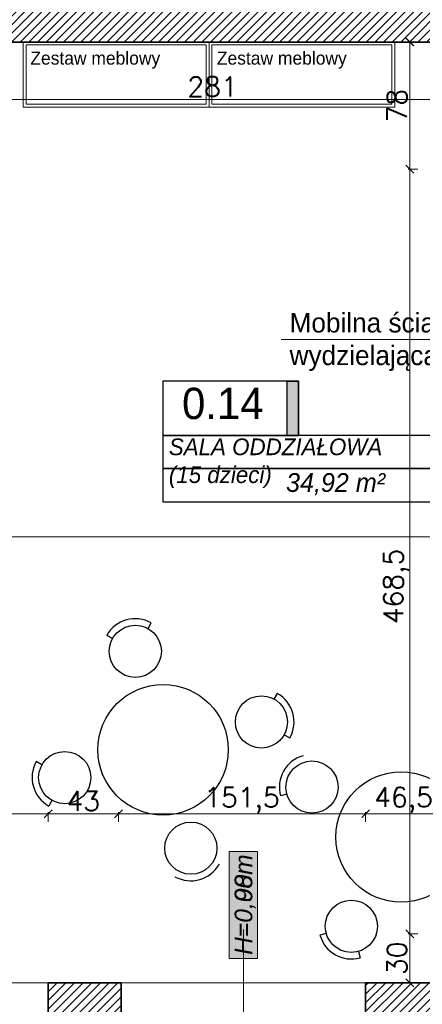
# Model space of a CAD drawing. Header units: millimetres. Extents: x -587 to 33545, y -26688 to 22494.
# Tile 119 of 256: x 10916 to 11163, y 9776 to 10379. Entities that reach past the tile are written whole.
import ezdxf
from ezdxf.lldxf.tags import DXFTag

# ---------------------------------------------------------------- set-up
doc = ezdxf.new("R2010")
doc.units = ezdxf.units.MM
doc.header["$MEASUREMENT"] = 0
doc.layers.add('_I_EKO_PODKLAD 3', color=252, linetype='Continuous')
doc.layers.add('tabelki opis', color=7, linetype='Continuous')
for name, color, linetype, lineweight in [('A_istniejące ściany', 7, 'Continuous', 35), ('A_opisy', 166, 'Continuous', 15), ('A_wyposażenie', 7, 'Continuous', 9), ('l.wypełnien', 253, 'Continuous', 5), ('Nowe_820-G Rysunki Obrazki_Nr_pióra__1', 7, 'Continuous', 13), ('wymiarowanie', 176, 'Continuous', 9)]:
    doc.layers.add(name, color=color, linetype=linetype, lineweight=lineweight)
doc.styles.add('ARIALL', font='GOTHIC.TTF', dxfattribs={"height": 40})
doc.styles.add('ROMANS', font='romans')
doc.styles.add('styl2', font='simplex.shx')
tags = doc.linetypes.add('ICAD_ISO03W100', pattern=[30, 12, -18]).pattern_tags.tags
tags[6:7] = [DXFTag(74, 4), DXFTag(75, 0), DXFTag(340, '0'), DXFTag(46, 1.0), DXFTag(50, 0.0), DXFTag(44, 0.0), DXFTag(45, 0.0)]
tags[4:5] = [DXFTag(74, 4), DXFTag(75, 0), DXFTag(340, '0'), DXFTag(46, 1.0), DXFTag(50, 0.0), DXFTag(44, 0.0), DXFTag(45, 0.0)]
doc.dimstyles.new('Skala 1-50', dxfattribs={"dimtxt": 12, "dimasz": 5, "dimexe": 1, "dimexo": 1, "dimgap": 1.5, "dimtad": 1, "dimdec": 1, "dimrnd": 0.5, "dimtxsty": 'styl2', "dimblk": 'ARCHTICK', "dimcen": 5, "dimadec": 0, "dimazin": 0, "dimtfac": 1, "dimtdec": 1, "dimtmove": 1, "dimatfit": 3, "dimldrblk": 'ARCHTICK', "dimfxl": 5, "dimfxlon": 1, "dimlwd": -1, "dimlwe": -1, "dimarcsym": 0})

# ---------------------------------------------------------------- blocks, each defined once
blk = doc.blocks.new('_ArchTick')
at = {"color": 0, "linetype": 'ByBlock', "const_width": 0.15}
blk.add_lwpolyline([(-0.5, -0.5), (0.5, 0.5)], dxfattribs=at)
blk = doc.blocks.new('*D5637')
at = {"layer": 'Defpoints', "color": 0}
for p in [(11174.51, 10287.41), (11155.14, 9818.83), (11174.51, 9818.83)]:
    blk.add_point(p, dxfattribs=at)
at = {"layer": 'wymiarowanie', "color": 0}
for p, q in [((11160.14, 10287.41), (11154.14, 10287.41)), ((11155.14, 10287.41), (11155.14, 9818.83)), ((11160.14, 9818.83), (11154.14, 9818.83))]:
    blk.add_line(p, q, dxfattribs=at)
at = {"layer": 'wymiarowanie', "color": 0, "xscale": 5, "yscale": 5, "zscale": 5}
for p, rotation in [((11155.14, 10287.41), 90), ((11155.14, 9818.83), 270)]:
    blk.add_blockref('_ArchTick', p, dxfattribs=dict(at, rotation=rotation))
at = {"layer": 'wymiarowanie', "color": 0, "insert": (11146.78, 10031.75), "char_height": 12, "attachment_point": 5, "rotation": 90, "style": 'styl2'}
blk.add_mtext('468,5', dxfattribs=at)
blk = doc.blocks.new('*D5651')
at = {"layer": 'Defpoints', "color": 0}
for p in [(11839.15, 10116.81), (10782.16, 10091.88), (11839.15, 10062.04)]:
    blk.add_point(p, dxfattribs=at)
at = {"layer": 'wymiarowanie', "color": 0}
for p, q in [((10782.16, 10067.04), (10782.16, 10061.04)), ((11839.15, 10067.04), (11839.15, 10061.04)), ((10782.16, 10062.04), (11839.15, 10062.04))]:
    blk.add_line(p, q, dxfattribs=at)
at = {"layer": 'wymiarowanie', "color": 0, "xscale": 5, "yscale": 5, "zscale": 5, "rotation": 180}
blk.add_blockref('_ArchTick', (10782.16, 10062.04), dxfattribs=at)
at = {"layer": 'wymiarowanie', "color": 0, "xscale": 5, "yscale": 5, "zscale": 5}
blk.add_blockref('_ArchTick', (11839.15, 10062.04), dxfattribs=at)
at = {"layer": 'wymiarowanie', "color": 0, "insert": (11310.65, 10069.84), "char_height": 12, "attachment_point": 5, "style": 'styl2'}
blk.add_mtext('1057', dxfattribs=at)
blk = doc.blocks.new('*D5856')
at = {"layer": 'Defpoints', "color": 0}
for p in [(11155.14, 10365.41), (11174.51, 10365.41), (11174.51, 10287.41)]:
    blk.add_point(p, dxfattribs=at)
at = {"layer": 'wymiarowanie', "color": 0}
for p, q in [((11160.14, 10365.41), (11154.14, 10365.41)), ((11155.14, 10287.41), (11155.14, 10365.41)), ((11160.14, 10287.41), (11154.14, 10287.41))]:
    blk.add_line(p, q, dxfattribs=at)
at = {"layer": 'wymiarowanie', "color": 0, "xscale": 5, "yscale": 5, "zscale": 5}
for p, rotation in [((11155.14, 10365.41), 90), ((11155.14, 10287.41), 270)]:
    blk.add_blockref('_ArchTick', p, dxfattribs=dict(at, rotation=rotation))
at = {"layer": 'wymiarowanie', "color": 0, "insert": (11147.33, 10326.41), "char_height": 12, "attachment_point": 5, "rotation": 90, "style": 'styl2'}
blk.add_mtext('78', dxfattribs=at)
blk = doc.blocks.new('*D5857')
at = {"layer": 'Defpoints', "color": 0}
for p in [(11176.88, 9818.83), (11155.14, 9788.83), (11174.51, 9788.83)]:
    blk.add_point(p, dxfattribs=at)
at = {"layer": 'wymiarowanie', "color": 0}
for p, q in [((11160.14, 9818.83), (11154.14, 9818.83)), ((11155.14, 9818.83), (11155.14, 9788.83)), ((11160.14, 9788.83), (11154.14, 9788.83))]:
    blk.add_line(p, q, dxfattribs=at)
at = {"layer": 'wymiarowanie', "color": 0, "xscale": 5, "yscale": 5, "zscale": 5}
for p, rotation in [((11155.14, 9818.83), 90), ((11155.14, 9788.83), 270)]:
    blk.add_blockref('_ArchTick', p, dxfattribs=dict(at, rotation=rotation))
at = {"layer": 'wymiarowanie', "color": 0, "insert": (11147.33, 9803.83), "char_height": 12, "attachment_point": 5, "rotation": 90, "style": 'styl2'}
blk.add_mtext('30', dxfattribs=at)
blk = doc.blocks.new('*D6081')
at = {"layer": 'Defpoints', "color": 0}
for p in [(10893.66, 10365.41), (11174.51, 10365.41), (11174.51, 10330.22)]:
    blk.add_point(p, dxfattribs=at)
at = {"layer": 'wymiarowanie', "color": 0}
for p, q in [((10893.66, 10335.22), (10893.66, 10329.22)), ((11174.51, 10335.22), (11174.51, 10329.22)), ((10893.66, 10330.22), (11174.51, 10330.22))]:
    blk.add_line(p, q, dxfattribs=at)
at = {"layer": 'wymiarowanie', "color": 0, "xscale": 5, "yscale": 5, "zscale": 5, "rotation": 180}
blk.add_blockref('_ArchTick', (10893.66, 10330.22), dxfattribs=at)
at = {"layer": 'wymiarowanie', "color": 0, "xscale": 5, "yscale": 5, "zscale": 5}
blk.add_blockref('_ArchTick', (11174.51, 10330.22), dxfattribs=at)
at = {"layer": 'wymiarowanie', "color": 0, "insert": (11034.09, 10338.02), "char_height": 12, "attachment_point": 5, "style": 'styl2'}
blk.add_mtext('281', dxfattribs=at)
blk = doc.blocks.new('*D6216')
at = {"layer": 'Defpoints', "color": 0}
for p in [(10933.28, 9892.39), (10783.28, 9788.83), (10933.28, 9788.83)]:
    blk.add_point(p, dxfattribs=at)
at = {"layer": 'wymiarowanie', "color": 0}
for p, q in [((10783.28, 9887.39), (10783.28, 9893.39)), ((10783.28, 9892.39), (10933.28, 9892.39)), ((10933.28, 9887.39), (10933.28, 9893.39))]:
    blk.add_line(p, q, dxfattribs=at)
at = {"layer": 'wymiarowanie', "color": 0, "xscale": 5, "yscale": 5, "zscale": 5, "rotation": 180}
blk.add_blockref('_ArchTick', (10783.28, 9892.39), dxfattribs=at)
at = {"layer": 'wymiarowanie', "color": 0, "xscale": 5, "yscale": 5, "zscale": 5}
blk.add_blockref('_ArchTick', (10933.28, 9892.39), dxfattribs=at)
at = {"layer": 'wymiarowanie', "color": 0, "insert": (10858.28, 9900.19), "char_height": 12, "attachment_point": 5, "style": 'styl2'}
blk.add_mtext('150', dxfattribs=at)
blk = doc.blocks.new('*D6217')
at = {"layer": 'Defpoints', "color": 0}
for p in [(11128.02, 9892.39), (10976.39, 9788.83), (11128.02, 9788.83)]:
    blk.add_point(p, dxfattribs=at)
at = {"layer": 'wymiarowanie', "color": 0}
for p, q in [((10976.39, 9887.39), (10976.39, 9893.39)), ((10976.39, 9892.39), (11128.02, 9892.39)), ((11128.02, 9887.39), (11128.02, 9893.39))]:
    blk.add_line(p, q, dxfattribs=at)
at = {"layer": 'wymiarowanie', "color": 0, "xscale": 5, "yscale": 5, "zscale": 5, "rotation": 180}
blk.add_blockref('_ArchTick', (10976.39, 9892.39), dxfattribs=at)
at = {"layer": 'wymiarowanie', "color": 0, "xscale": 5, "yscale": 5, "zscale": 5}
blk.add_blockref('_ArchTick', (11128.02, 9892.39), dxfattribs=at)
at = {"layer": 'wymiarowanie', "color": 0, "insert": (11052.2, 9900.59), "char_height": 12, "attachment_point": 5, "style": 'styl2'}
blk.add_mtext('151,5', dxfattribs=at)
blk = doc.blocks.new('*D6218')
at = {"layer": 'Defpoints', "color": 0}
for p in [(10976.39, 9892.39), (10933.28, 9788.83), (10976.39, 9788.83)]:
    blk.add_point(p, dxfattribs=at)
at = {"layer": 'wymiarowanie', "color": 0}
for p, q in [((10933.28, 9887.39), (10933.28, 9893.39)), ((10933.28, 9892.39), (10976.39, 9892.39)), ((10976.39, 9887.39), (10976.39, 9893.39))]:
    blk.add_line(p, q, dxfattribs=at)
at = {"layer": 'wymiarowanie', "color": 0, "xscale": 5, "yscale": 5, "zscale": 5, "rotation": 180}
blk.add_blockref('_ArchTick', (10933.28, 9892.39), dxfattribs=at)
at = {"layer": 'wymiarowanie', "color": 0, "xscale": 5, "yscale": 5, "zscale": 5}
blk.add_blockref('_ArchTick', (10976.39, 9892.39), dxfattribs=at)
at = {"layer": 'wymiarowanie', "color": 0, "insert": (10954.84, 9900.19), "char_height": 12, "attachment_point": 5, "style": 'styl2'}
blk.add_mtext('43', dxfattribs=at)
blk = doc.blocks.new('*D6219')
at = {"layer": 'Defpoints', "color": 0}
for p in [(11174.51, 9892.39), (11128.02, 9788.83), (11174.51, 9788.83)]:
    blk.add_point(p, dxfattribs=at)
at = {"layer": 'wymiarowanie', "color": 0}
for p, q in [((11128.02, 9887.39), (11128.02, 9893.39)), ((11128.02, 9892.39), (11174.51, 9892.39)), ((11174.51, 9887.39), (11174.51, 9893.39))]:
    blk.add_line(p, q, dxfattribs=at)
at = {"layer": 'wymiarowanie', "color": 0, "xscale": 5, "yscale": 5, "zscale": 5, "rotation": 180}
blk.add_blockref('_ArchTick', (11128.02, 9892.39), dxfattribs=at)
at = {"layer": 'wymiarowanie', "color": 0, "xscale": 5, "yscale": 5, "zscale": 5}
blk.add_blockref('_ArchTick', (11174.51, 9892.39), dxfattribs=at)
at = {"layer": 'wymiarowanie', "color": 0, "insert": (11151.26, 9900.74), "char_height": 12, "attachment_point": 5, "style": 'styl2'}
blk.add_mtext('46,5', dxfattribs=at)

msp = doc.modelspace()

# ---------------------------------------------------------------- hatches: boundary and pattern name
at = {"layer": 'A_opisy', "ltscale": 0.3, "true_color": 0xffffff}
msp.add_hatch(color=7, dxfattribs=at).paths.add_polyline_path([(11044.25, 9803.77), (11044.25, 9869.23), (11061.78, 9869.23), (11061.78, 9803.77)])
msp.add_hatch(color=7, dxfattribs=at).paths.add_polyline_path([(11044.25, 9803.77), (11044.25, 9869.23), (11061.78, 9869.23), (11061.78, 9803.77)])
msp.add_hatch(color=7, dxfattribs=at).paths.add_polyline_path([(11044.25, 9803.77), (11044.25, 9869.23), (11061.78, 9869.23), (11061.78, 9803.77)])
msp.add_hatch(color=7, dxfattribs=at).paths.add_polyline_path([(11044.25, 9803.77), (11044.25, 9869.23), (11061.78, 9869.23), (11061.78, 9803.77)])
at = {"layer": 'l.wypełnien'}
h = msp.add_hatch(dxfattribs=at)
h.set_pattern_fill('ANSI31', color=256, scale=30, style=0)
h.set_pattern_definition([(45, (0, 6.0705), (-2.6516504, 2.6516504), [])])
h.paths.add_polyline_path([(10913.66, 10408.59), (10997.39, 10408.59), (11117.42, 10408.59), (11176.61, 10408.59), (11176.61, 10407.53), (11164.43, 10407.53), (11164.43, 10405.21), (11180.1, 10405.21), (11180.1, 10408.59), (11291.35, 10408.59), (11291.35, 10365.41), (11212.91, 10365.41), (11212.91, 10287.41), (11174.51, 10287.41), (11174.51, 10365.41), (11117.42, 10365.41), (10913.66, 10365.41)])
h.paths.add_polyline_path([(11186.51, 10332.41), (11186.51, 10353.41), (11200.91, 10353.41), (11200.91, 10332.41)], flags=16)
h.paths.add_polyline_path([(11186.51, 10332.41), (11186.51, 10353.41), (11200.91, 10353.41), (11200.91, 10332.41)], flags=0)
h.paths.add_polyline_path([(11186.51, 10299.41), (11186.51, 10320.41), (11200.91, 10320.41), (11200.91, 10299.41)], flags=16)
h.paths.add_polyline_path([(11186.51, 10299.41), (11186.51, 10320.41), (11200.91, 10320.41), (11200.91, 10299.41)], flags=0)
h.paths.add_polyline_path([(11234.13, 9745.65), (11234.13, 9788.83), (11199.91, 9788.83), (11199.91, 9818.83), (11174.51, 9818.83), (11174.51, 9788.83), (11128.02, 9788.83), (11128.02, 9745.65)])
h.paths.add_polyline_path([(10477.77, 9788.83), (10504.8, 9788.83), (10504.8, 9768.83), (10529.35, 9769.06), (10529.35, 9788.83), (10587.7, 9788.83), (10587.7, 9745.65), (10477.77, 9745.65)])
h.paths.add_polyline_path([(10783.28, 9745.65), (10783.28, 9788.83), (10737.7, 9788.83), (10737.7, 9745.65)])
h.paths.add_polyline_path([(10978.02, 9745.65), (10978.02, 9788.83), (10933.28, 9788.83), (10933.28, 9745.65)])
h.paths.add_polyline_path([(10769.66, 10365.41), (10771.66, 10365.41), (10771.66, 10408.59), (10736.26, 10408.59), (10736.26, 10365.41)])
h.paths.add_polyline_path([(10457.77, 9745.65), (10457.77, 9788.83), (10477.77, 9788.83), (10477.77, 9745.65), (10470.93, 9745.65)])
h.paths.add_polyline_path([(10771.66, 10365.41), (10771.66, 10408.59), (10791.66, 10408.59), (10791.66, 10365.41)])
h.paths.add_polyline_path([(10913.66, 10365.41), (10913.66, 10408.59), (10893.66, 10408.59), (10893.66, 10365.41)])
h.paths.add_polyline_path([(10504.8, 9768.83), (10504.8, 9788.83), (10529.35, 9788.83), (10529.35, 9769.06)])
at = {"layer": 'tabelki opis'}
msp.add_hatch(color=252, dxfattribs=at).paths.add_polyline_path([(11086.85, 10124.2), (11086.85, 10157.47), (11079.89, 10157.47), (11079.89, 10124.2)])

# ---------------------------------------------------------------- linework, layer by layer
at = {"layer": '_I_EKO_PODKLAD 3', "color": 7, "ltscale": 500}
for p, q in [((10994.53, 10005.92), (10996.49, 10009.41)), ((10994.53, 10005.92), (10996.49, 10009.41)), ((10972.76, 9999.77), (10969.27, 10001.72)), ((10972.76, 9999.77), (10969.27, 10001.72)), ((11071.91, 9962.65), (11073.87, 9966.14)), ((11071.91, 9962.65), (11073.87, 9966.14)), ((11078.07, 9940.87), (11081.56, 9938.92)), ((11078.07, 9940.87), (11081.56, 9938.92)), ((10929.48, 9922.39), (10925.99, 9924.34)), ((10929.48, 9922.39), (10925.99, 9924.34)), ((11079.72, 9904.41), (11075.88, 9903.32)), ((11079.72, 9904.41), (11075.88, 9903.32)), ((10935.64, 9900.61), (10933.69, 9897.12)), ((10935.64, 9900.61), (10933.69, 9897.12)), ((11103.84, 9819.09), (11099.99, 9818)), ((11103.84, 9819.09), (11099.99, 9818)), ((11123.59, 9808.05), (11124.68, 9804.2)), ((11123.59, 9808.05), (11124.68, 9804.2))]:
    msp.add_line(p, q, dxfattribs=at)
for centre, radius in [((10986.72, 9991.96), 16), ((10986.72, 9991.96), 16), ((11003.78, 9931.63), 40), ((11003.78, 9931.63), 40), ((11064.1, 9948.68), 16), ((11064.1, 9948.68), 16), ((10943.45, 9914.58), 16), ((10943.45, 9914.58), 16), ((11095.12, 9908.76), 16), ((11095.12, 9908.76), 16), ((11149.84, 9878.16), 40), ((11149.84, 9878.16), 40), ((11020.83, 9871.3), 16), ((11020.83, 9871.3), 16), ((11119.24, 9823.44), 16), ((11119.24, 9823.44), 16)]:
    msp.add_circle(centre, radius, dxfattribs=at)
for centre, start, end in [((10986.72, 9991.96), 60.78375, 150.78375), ((10986.72, 9991.96), 60.78375, 150.78375), ((11064.1, 9948.68), 330.78375, 60.78375), ((11064.1, 9948.68), 330.78375, 60.78375), ((11095.12, 9908.76), 105.78375, 195.78375), ((11095.12, 9908.76), 105.78375, 195.78375), ((10943.45, 9914.58), 150.78375, 240.78375), ((10943.45, 9914.58), 150.78375, 240.78375), ((11020.83, 9871.3), 240.78375, 330.78375), ((11020.83, 9871.3), 240.78375, 330.78375), ((11119.24, 9823.44), 195.78375, 285.78375), ((11119.24, 9823.44), 195.78375, 285.78375)]:
    msp.add_arc(centre, 20, start, end, dxfattribs=at)
at = {"layer": 'A_istniejące ściany', "color": 7}
for points in [[(10893.66, 10365.41), (11117.42, 10365.41)], [(11117.42, 10365.41), (11174.51, 10365.41)], [(10978.02, 9788.83), (10933.28, 9788.83)], [(10933.28, 9788.83), (10933.28, 9745.65)], [(10978.02, 9745.65), (10978.02, 9788.83)], [(11174.51, 9788.83), (11128.02, 9788.83)], [(11128.02, 9788.83), (11128.02, 9745.65)]]:
    msp.add_lwpolyline(points, dxfattribs=at)
at = {"layer": 'A_opisy'}
msp.add_line((11053.02, 9687.98), (11053.02, 9821.45), dxfattribs=at)
at = {"layer": 'A_opisy', "ltscale": 0.3}
msp.add_lwpolyline([(11044.25, 9803.77), (11044.25, 9869.23), (11061.78, 9869.23), (11061.78, 9803.77)], close=True, dxfattribs=at)
msp.add_lwpolyline([(11044.25, 9803.77), (11044.25, 9869.23), (11061.78, 9869.23), (11061.78, 9803.77)], close=True, dxfattribs=at)
msp.add_lwpolyline([(11044.25, 9803.77), (11044.25, 9869.23), (11061.78, 9869.23), (11061.78, 9803.77)], close=True, dxfattribs=at)
msp.add_lwpolyline([(11044.25, 9803.77), (11044.25, 9869.23), (11061.78, 9869.23), (11061.78, 9803.77)], close=True, dxfattribs=at)
at = {"layer": 'A_wyposażenie'}
for points in [[(11031.97, 10325.41), (10917.97, 10325.41), (10917.97, 10365.41), (11031.97, 10365.41), (11031.97, 10325.41)], [(11145.97, 10325.41), (11031.97, 10325.41), (11031.97, 10365.41), (11145.97, 10365.41), (11145.97, 10325.41)]]:
    msp.add_lwpolyline(points, dxfattribs=at)
at = {"layer": 'A_wyposażenie', "linetype": 'ICAD_ISO03W100', "ltscale": 0.3}
for points in [[(11030.17, 10327.21), (10919.77, 10327.21), (10919.77, 10363.61), (11030.17, 10363.61)], [(11144.17, 10327.21), (11033.77, 10327.21), (11033.77, 10363.61), (11144.17, 10363.61)]]:
    msp.add_lwpolyline(points, close=True, dxfattribs=at)
at = {"layer": 'Nowe_820-G Rysunki Obrazki_Nr_pióra__1', "color": 7, "linetype": 'Continuous', "lineweight": 13}
for points in [[(10737.7, 9788.83), (10934.91, 9788.83)], [(10976.39, 9788.83), (11129.64, 9788.83)]]:
    msp.add_lwpolyline(points, dxfattribs=at)
at = {"layer": 'tabelki opis', "color": 7}
for points in [[(11086.85, 10157.47), (11003.69, 10157.47), (11003.69, 10124.2), (11086.85, 10124.2), (11086.85, 10157.47)], [(11003.69, 10103.93), (11168.42, 10103.93), (11168.42, 10124.2), (11003.69, 10124.2), (11003.69, 10103.93)], [(11003.69, 10083.65), (11168.42, 10083.65), (11168.42, 10103.93), (11003.69, 10103.93), (11003.69, 10083.65)]]:
    msp.add_lwpolyline(points, dxfattribs=at)
at = {"layer": 'tabelki opis'}
msp.add_lwpolyline([(11086.85, 10124.2), (11079.89, 10124.2), (11079.89, 10157.47), (11086.85, 10157.47)], close=True, dxfattribs=at)
at = {"layer": 'wymiarowanie'}
msp.add_line((11076.23, 10183.02), (11393.83, 10183.02), dxfattribs=at)

# ---------------------------------------------------------------- texts
at = {"layer": 'A_opisy', "ltscale": 0.3, "insert": (11047.7, 9805.89), "char_height": 10.8, "width": 109.7533, "attachment_point": 1, "rotation": 90, "style": 'ARIALL'}
for s in ['{\\fArial|b0|i1|c238|p34;H=0,00m}', '{\\fArial|b0|i1|c238|p34;H=0,98m}']:
    msp.add_mtext(s, dxfattribs=at)
at = {"layer": 'tabelki opis', "color": 7, "attachment_point": 1}
for s, insert, char_height, width in [('{\\fCentury Gothic|b0|i0|c238|p34;0.14}', (11015.42, 10153.51), 19.2, 56.7), ('\\pxql;{\\fCentury Gothic|b0|i1|c238|p34;SALA ODDZIAŁOWA\\P(15 dzieci)}', (11007.33, 10122.42), 10.24, 164.736), ('{\\fCentury Gothic|b0|i1|c238|p34;34,92 m²}', (11079.19, 10101.17), 11.52, 68.7387)]:
    msp.add_mtext(s, dxfattribs=dict(at, insert=insert, char_height=char_height, width=width))
at = {"layer": 'wymiarowanie', "linetype": 'Continuous', "char_height": 12, "width": 327.6277, "attachment_point": 3, "rotation": 360, "style": 'ROMANS'}
for insert in [(11249.98, 10359.54), (11364.41, 10359.54)]:
    msp.add_mtext('\\pxql;{\\fCentury Gothic|b0|i0|c238|p0;\\H0.666667x;Zestaw meblowy\\P\\H1.499998x; }', dxfattribs=dict(at, insert=insert))
at = {"layer": 'wymiarowanie', "color": 6, "linetype": 'Continuous', "insert": (11409.01, 10199.37), "char_height": 12, "width": 327.6277, "attachment_point": 3, "style": 'ROMANS'}
msp.add_mtext('\\pxql;{\\fCentury Gothic|b0|i0|c238|p0;\\C256;Mobilna ścianka z paneli przesuwnych wydzielająca strefę wypoczynku\\P }', dxfattribs=at)

# ---------------------------------------------------------------- dimensions: what is measured, and where the dimension line sits
at = {"layer": 'wymiarowanie'}
for base, p1, p2, picture, middle in [((11155.14, 10365.41), (11174.51, 10287.41), (11174.51, 10365.41), '*D5856', (11147.33, 10326.41)), ((11155.14, 9788.83), (11176.88, 9818.83), (11174.51, 9788.83), '*D5857', (11147.33, 9803.83))]:
    dim = msp.add_linear_dim(base=base, p1=p1, p2=p2, angle=90, dimstyle='Skala 1-50', dxfattribs=at)
    dim.commit()
    dim.dimension.update_dxf_attribs({"geometry": picture, "text_midpoint": middle})
for base, p1, p2, picture, middle in [((11174.5121, 10330.2154), (10893.6588, 10365.4134), (11174.5121, 10365.4134), '*D6081', (11034.0855, 10338.0172)), ((11839.15, 10062.04), (10782.16, 10091.88), (11839.15, 10116.81), '*D5651', (11310.65, 10069.84)), ((10933.28, 9892.39), (10783.28, 9788.83), (10933.28, 9788.83), '*D6216', (10858.28, 9900.19)), ((10976.39, 9892.39), (10933.28, 9788.83), (10976.39, 9788.83), '*D6218', (10954.84, 9900.19)), ((11128.02, 9892.39), (10976.39, 9788.83), (11128.02, 9788.83), '*D6217', (11052.2, 9900.59)), ((11174.51, 9892.39), (11128.02, 9788.83), (11174.51, 9788.83), '*D6219', (11151.26, 9900.74))]:
    dim = msp.add_linear_dim(base=base, p1=p1, p2=p2, dimstyle='Skala 1-50', dxfattribs=at)
    dim.commit()
    dim.dimension.update_dxf_attribs({"geometry": picture, "text_midpoint": middle})
dim = msp.add_linear_dim(base=(11155.14, 9818.83), p1=(11174.51, 10287.41), p2=(11174.51, 9818.83), angle=90, dimstyle='Skala 1-50', dxfattribs=at)
dim.commit()
dim.dimension.update_dxf_attribs({"geometry": '*D5637', "text_midpoint": (11155.14, 10031.75), "dimtype": 160})

doc.saveas('drawing.dxf')
